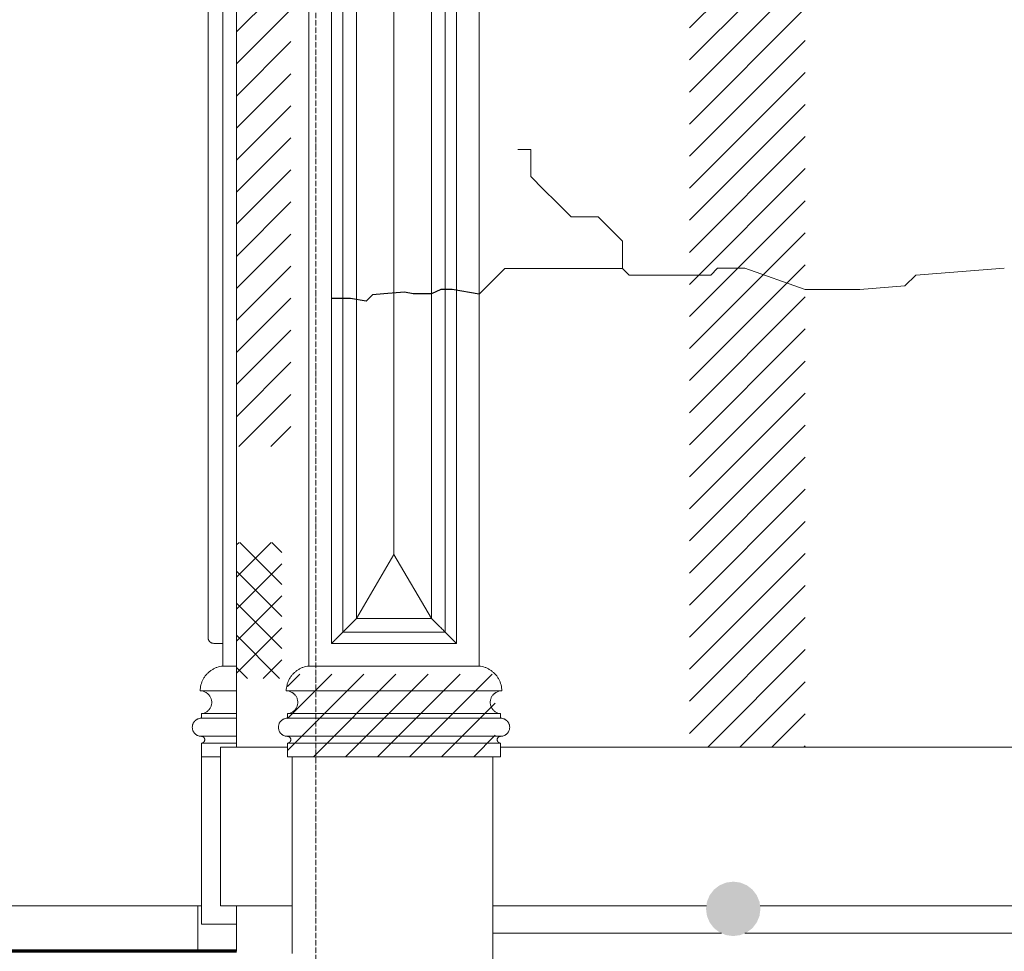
# Model space of a CAD drawing. Header units: millimetres. Extents: x -5998 to 64464, y -2232 to 8822.
# Tile 2 of 52: x -3827 to -1656, y 830 to 2884. Entities that reach past the tile are written whole.
import ezdxf

# ---------------------------------------------------------------- set-up
doc = ezdxf.new("R2010")
doc.units = ezdxf.units.MM
doc.linetypes.add('_Traço - ponto', pattern=[16, 12, -2, 0, -2])
for name, color, linetype, lineweight in [('A-DETL', 90, 'Continuous', 18), ('A-DETL-GENF', 92, 'Continuous', 18), ('A-FLOR', 192, 'Continuous', 18), ('A-GENM', 13, 'Continuous', 18), ('A-WALL', 113, 'Continuous', 18), ('S-GRID', 1, 'Continuous', 9)]:
    doc.layers.add(name, color=color, linetype=linetype, lineweight=lineweight)
pattern_1 = [(45, (11188.586, 0), (-35.35534, 35.35534), [])]

# ---------------------------------------------------------------- blocks, each defined once
blk = doc.blocks.new('Generic Models 17 - Generic Models 17-3093004-ELEVAÇÃO 3 - MAPEAMENTO DE DANOS')
at = {"layer": 'A-GENM'}
for p, q in [((-3378.9, 1459.1), (-3378.9, 4119.1)), ((-3189.1, 4119.1), (-3189.1, 1459.1)), ((-2814.1, 1459.1), (-2814.1, 4119.1)), ((-3139.1, 4069.1), (-3139.1, 1509.1)), ((-2864.1, 1509.1), (-2864.1, 4069.1)), ((-3411.4, 4056.6), (-3411.4, 1521.6)), ((-3114.1, 1534.1), (-3114.1, 4044.1)), ((-2889.1, 4044.1), (-2889.1, 1534.1)), ((-3084.1, 1564.1), (-3084.1, 4014.1)), ((-3084.1, 4014.1), (-3084.1, 1564.1)), ((-3084.1, 4014.1), (-3084.1, 1564.1)), ((-2919.1, 4014.1), (-2919.1, 1564.1)), ((-2919.1, 1564.1), (-2919.1, 4014.1)), ((-2919.1, 1564.1), (-2919.1, 4014.1)), ((-3001.6, 1704.7), (-3001.6, 3873.5)), ((-3084.1, 1564.1), (-3001.6, 1704.7)), ((-3001.6, 1704.7), (-2919.1, 1564.1)), ((-2919.1, 1564.1), (-3084.1, 1564.1)), ((-3084.1, 1564.1), (-2919.1, 1564.1)), ((-3084.1, 1564.1), (-2919.1, 1564.1)), ((-2889.1, 1534.1), (-3114.1, 1534.1)), ((-3398.9, 1509.1), (-3378.9, 1509.1)), ((-3139.1, 1509.1), (-2864.1, 1509.1)), ((-3378.9, 1459.1), (-3348.9, 1459.1)), ((-3348.9, 1459.1), (-3378.9, 1459.1)), ((-3189.1, 1459.1), (-2814.1, 1459.1)), ((-2814.1, 1459.1), (-3189.1, 1459.1)), ((-3348.9, 1404.1), (-3429, 1404.1)), ((-3236.6, 1404.1), (-3239.2, 1404.1)), ((-2778.5, 1404.1), (-3236.6, 1404.1)), ((-2763.9, 1404.1), (-2778.5, 1404.1)), ((-3426.4, 1344.1), (-3426.4, 1354.1)), ((-3348.9, 1354.1), (-3426.4, 1354.1)), ((-3236.6, 1344.1), (-3236.6, 1354.1)), ((-2778.5, 1354.1), (-3236.6, 1354.1)), ((-2766.6, 1354.1), (-2778.5, 1354.1)), ((-2766.6, 1344.1), (-2766.6, 1354.1)), ((-3348.9, 1344.1), (-3426.4, 1344.1)), ((-3348.9, 1344.1), (-3426.4, 1344.1)), ((-2778.5, 1344.1), (-3236.6, 1344.1)), ((-2778.5, 1344.1), (-3236.6, 1344.1)), ((-2766.6, 1344.1), (-2778.5, 1344.1)), ((-2766.6, 1344.1), (-2778.5, 1344.1)), ((-3426.4, 1304.1), (-3348.9, 1304.1)), ((-3236.6, 1304.1), (-2778.5, 1304.1)), ((-2778.5, 1304.1), (-2766.6, 1304.1)), ((-3426.4, 1259.1), (-3426.4, 1289.1)), ((-3348.9, 1289.1), (-3426.4, 1289.1)), ((-3236.6, 1259.1), (-3236.6, 1289.1)), ((-2778.5, 1289.1), (-3236.6, 1289.1)), ((-2766.6, 1289.1), (-2778.5, 1289.1)), ((-2766.6, 1259.1), (-2766.6, 1289.1)), ((-3426.4, 890), (-3426.4, 1259.1)), ((-3383.9, 1259.1), (-3426.4, 1259.1)), ((-3226.4, 1259.1), (-3236.6, 1259.1)), ((-3226.4, 1259.1), (-3226.4, 825.3)), ((-2783.9, 1259.1), (-3226.4, 1259.1)), ((-2783.9, 808.4), (-2783.9, 1259.1)), ((-2778.5, 1259.1), (-2783.9, 1259.1)), ((-2766.6, 1259.1), (-2778.5, 1259.1)), ((-3348.9, 890), (-3426.4, 890))]:
    blk.add_line(p, q, dxfattribs=at)
for points in [[(-3084.1, 1564.1), (-3087, 1561.2), (-3092.6, 1555.5), (-3100.8, 1547.3), (-3108.1, 1540), (-3112.2, 1535.9), (-3114.1, 1534.1)], [(-2919.1, 1564.1), (-2916.2, 1561.1), (-2910.4, 1555.5), (-2902.3, 1547.3), (-2895, 1540), (-2890.9, 1535.9), (-2889.1, 1534.1)]]:
    blk.add_open_spline(points, degree=3, dxfattribs=at)
for points, knots in [([(-3411.4, 1521.6), (-3411.4, 1521.3), (-3411.4, 1520.7), (-3411.3, 1519.9), (-3411.2, 1519.1), (-3411, 1518.3), (-3410.7, 1517.5), (-3410.4, 1516.8), (-3410.1, 1516), (-3409.7, 1515.3), (-3409.3, 1514.6), (-3408.7, 1513.7), (-3407.9, 1512.9), (-3407.1, 1512.2), (-3406.3, 1511.5), (-3405.2, 1510.7), (-3403.7, 1510), (-3401.6, 1509.3), (-3400, 1509.1), (-3398.9, 1509.1)], [0.5, 0.5, 0.5, 0.5, 0.5208333, 0.5416667, 0.5625, 0.5833333, 0.6041667, 0.625, 0.6458333, 0.6666667, 0.6875, 0.7083333, 0.75, 0.7708333, 0.7916667, 0.8333333, 0.875, 0.9166667, 1, 1, 1, 1]), ([(-3114.1, 1534.1), (-3114.1, 1534.1), (-3114.3, 1533.8), (-3115, 1533.1), (-3115.7, 1532.4), (-3116.5, 1531.7), (-3117.2, 1531), (-3117.9, 1530.2), (-3118.9, 1529.2), (-3120.1, 1528.1), (-3121, 1527.1), (-3121.8, 1526.3), (-3122.5, 1525.6), (-3123.3, 1524.8), (-3124.1, 1524), (-3124.9, 1523.2), (-3125.7, 1522.4), (-3126.6, 1521.6), (-3127.4, 1520.7), (-3128.2, 1519.9), (-3129, 1519.1), (-3129.8, 1518.3), (-3130.6, 1517.5), (-3131.3, 1516.8), (-3132.1, 1516), (-3132.8, 1515.3), (-3133.5, 1514.6), (-3134.4, 1513.7), (-3135.2, 1512.9), (-3136, 1512.2), (-3136.7, 1511.5), (-3137.4, 1510.7), (-3138.1, 1510), (-3138.8, 1509.3), (-3139, 1509.1), (-3139.1, 1509.1)], [0, 0, 0, 0, 0.083333, 0.125, 0.166667, 0.208333, 0.229167, 0.25, 0.291667, 0.333333, 0.354167, 0.375, 0.395833, 0.416667, 0.4375, 0.458333, 0.479167, 0.5, 0.520833, 0.541667, 0.5625, 0.583333, 0.604167, 0.625, 0.645833, 0.666667, 0.6875, 0.708333, 0.75, 0.770833, 0.791667, 0.833333, 0.875, 0.916667, 1, 1, 1, 1]), ([(-2889.1, 1534.1), (-2889.1, 1534.1), (-2888.8, 1533.8), (-2888.1, 1533.1), (-2887.4, 1532.4), (-2886.6, 1531.7), (-2886, 1531), (-2885.2, 1530.2), (-2884.2, 1529.2), (-2883, 1528.1), (-2882.1, 1527.1), (-2881.3, 1526.3), (-2880.6, 1525.6), (-2879.8, 1524.8), (-2879, 1524), (-2878.2, 1523.2), (-2877.4, 1522.4), (-2876.6, 1521.6), (-2875.7, 1520.7), (-2874.9, 1519.9), (-2874.1, 1519.1), (-2873.3, 1518.3), (-2872.5, 1517.5), (-2871.8, 1516.8), (-2871, 1516), (-2870.3, 1515.3), (-2869.6, 1514.6), (-2868.7, 1513.7), (-2867.9, 1512.9), (-2867.1, 1512.2), (-2866.5, 1511.5), (-2865.7, 1510.7), (-2865, 1510), (-2864.3, 1509.3), (-2864.1, 1509.1), (-2864.1, 1509.1)], [0, 0, 0, 0, 0.083333, 0.125, 0.166667, 0.208333, 0.229167, 0.25, 0.291667, 0.333333, 0.354167, 0.375, 0.395833, 0.416667, 0.4375, 0.458333, 0.479167, 0.5, 0.520833, 0.541667, 0.5625, 0.583333, 0.604167, 0.625, 0.645833, 0.666667, 0.6875, 0.708333, 0.75, 0.770833, 0.791667, 0.833333, 0.875, 0.916667, 1, 1, 1, 1]), ([(-3429, 1404.1), (-3429, 1408.6), (-3427.8, 1417.6), (-3423.6, 1428.2), (-3418.8, 1436), (-3414.6, 1441.3), (-3409.7, 1446), (-3404.3, 1450.1), (-3398.4, 1453.5), (-3390.1, 1457.1), (-3383.4, 1458.6), (-3378.9, 1459.1)], [0, 0, 0, 0, 0.166667, 0.333333, 0.416667, 0.5, 0.583333, 0.666667, 0.75, 0.833333, 1, 1, 1, 1]), ([(-3224.6, 1441.2), (-3223.1, 1442.8), (-3219.9, 1446), (-3214.4, 1450.1), (-3208.6, 1453.5), (-3200.2, 1457.1), (-3193.6, 1458.6), (-3189.1, 1459.1)], [0.5, 0.5, 0.5, 0.5, 0.5833333, 0.6666667, 0.75, 0.8333333, 1, 1, 1, 1]), ([(-2763.9, 1404.1), (-2764, 1408.6), (-2765.1, 1417.6), (-2769.3, 1428.2), (-2774.1, 1436), (-2778.4, 1441.3), (-2783.2, 1446), (-2788.7, 1450.1), (-2794.5, 1453.5), (-2802.9, 1457.1), (-2809.5, 1458.6), (-2814.1, 1459.1)], [0, 0, 0, 0, 0.166667, 0.333333, 0.416667, 0.5, 0.583333, 0.666667, 0.75, 0.833333, 1, 1, 1, 1]), ([(-3236.8, 1419.8), (-3235.7, 1423.4), (-3233.4, 1428.9), (-3229, 1436), (-3226.2, 1439.5), (-3224.6, 1441.2)], [0.1961078, 0.1961078, 0.1961078, 0.1961078, 0.3333333, 0.4166667, 0.5, 0.5, 0.5, 0.5]), ([(-3239.2, 1404.1), (-3239.1, 1408.6), (-3238.4, 1413.9), (-3237, 1419), (-3236.8, 1419.8)], [0, 0, 0, 0, 0.1666667, 0.1961078, 0.1961078, 0.1961078, 0.1961078]), ([(-3426.4, 1354.1), (-3424.3, 1354.2), (-3421.1, 1354.9), (-3417.2, 1356.6), (-3414.9, 1358), (-3413.2, 1359.3), (-3411.5, 1360.6), (-3409.6, 1362.5), (-3407.7, 1365.1), (-3405.6, 1368.8), (-3403.8, 1373.9), (-3403.3, 1380.3), (-3404.3, 1385.6), (-3405.8, 1389.6), (-3407.4, 1392.4), (-3409, 1394.6), (-3410.4, 1396.2), (-3411.9, 1397.7), (-3413.5, 1399.1), (-3415.3, 1400.3), (-3417.2, 1401.3), (-3419.6, 1402.4), (-3421.6, 1403.1), (-3422.7, 1403.3)], [0, 0, 0, 0, 0.0833333, 0.125, 0.1666667, 0.1875, 0.2083333, 0.25, 0.2916667, 0.3333333, 0.4166667, 0.5, 0.5833333, 0.625, 0.6666667, 0.7083333, 0.7291667, 0.75, 0.7916667, 0.8125, 0.8333333, 0.875, 0.9166667, 0.9166667, 0.9166667, 0.9166667]), ([(-3236.6, 1354.1), (-3234.4, 1354.2), (-3231.3, 1354.9), (-3227.3, 1356.6), (-3225, 1358), (-3223.3, 1359.3), (-3221.7, 1360.6), (-3219.8, 1362.5), (-3217.9, 1365.1), (-3215.7, 1368.8), (-3214, 1373.9), (-3213.5, 1380.3), (-3214.5, 1385.6), (-3216, 1389.6), (-3217.6, 1392.4), (-3219.1, 1394.6), (-3220.5, 1396.2), (-3222, 1397.7), (-3223.7, 1399.1), (-3225.5, 1400.3), (-3227.3, 1401.3), (-3229.7, 1402.4), (-3231.8, 1403.1), (-3232.8, 1403.3)], [0, 0, 0, 0, 0.0833333, 0.125, 0.1666667, 0.1875, 0.2083333, 0.25, 0.2916667, 0.3333333, 0.4166667, 0.5, 0.5833333, 0.625, 0.6666667, 0.7083333, 0.7291667, 0.75, 0.7916667, 0.8125, 0.8333333, 0.875, 0.9166667, 0.9166667, 0.9166667, 0.9166667]), ([(-2778.5, 1358.3), (-2778.9, 1358.6), (-2779.8, 1359.3), (-2781.4, 1360.6), (-2783.3, 1362.5), (-2785.2, 1365.1), (-2787.4, 1368.8), (-2789.1, 1373.9), (-2789.6, 1380.3), (-2788.7, 1385.6), (-2787.1, 1389.6), (-2785.6, 1392.4), (-2784, 1394.6), (-2782.6, 1396.2), (-2781.1, 1397.7), (-2779.7, 1398.8), (-2778.7, 1399.5), (-2778.6, 1399.6)], [0.1666667, 0.1666667, 0.1666667, 0.1666667, 0.1875, 0.2083333, 0.25, 0.2916667, 0.3333333, 0.4166667, 0.5, 0.5833333, 0.625, 0.6666667, 0.7083333, 0.7291667, 0.75, 0.7916667, 0.79765, 0.79765, 0.79765, 0.79765]), ([(-2778.6, 1399.6), (-2778.3, 1399.8), (-2777.5, 1400.3), (-2775.8, 1401.3), (-2773.4, 1402.4), (-2771.3, 1403.1), (-2770.3, 1403.3)], [0.79765, 0.79765, 0.79765, 0.79765, 0.8125, 0.8333333, 0.875, 0.9166667, 0.9166667, 0.9166667, 0.9166667]), ([(-2766.6, 1354.1), (-2768.7, 1354.2), (-2771.8, 1354.9), (-2775.7, 1356.6), (-2777.6, 1357.7), (-2778.5, 1358.3)], [0, 0, 0, 0, 0.0833333, 0.125, 0.1664062, 0.1664062, 0.1664062, 0.1664062]), ([(-3426.4, 1304.1), (-3428.1, 1304.1), (-3430.7, 1304.4), (-3434.1, 1305.5), (-3436, 1306.5), (-3437.5, 1307.4), (-3438.9, 1308.4), (-3440.2, 1309.6), (-3441.4, 1310.9), (-3442.5, 1312.2), (-3443.8, 1314), (-3444.9, 1316.4), (-3446, 1319.7), (-3446.6, 1324.1), (-3446, 1328.4), (-3444.9, 1331.7), (-3443.8, 1334.1), (-3442.5, 1335.9), (-3441.4, 1337.3), (-3440.2, 1338.5), (-3438.6, 1340), (-3436.8, 1341.2), (-3435.2, 1342), (-3433.6, 1342.7), (-3430.7, 1343.7), (-3428.1, 1344.1), (-3426.4, 1344.1)], [0, 0, 0, 0, 0.083333, 0.125, 0.166667, 0.1875, 0.208333, 0.25, 0.270833, 0.291667, 0.333333, 0.375, 0.416667, 0.5, 0.583333, 0.625, 0.666667, 0.708333, 0.729167, 0.75, 0.791667, 0.833333, 0.854167, 0.875, 0.916667, 1, 1, 1, 1]), ([(-3236.6, 1304.1), (-3238.3, 1304.1), (-3240.9, 1304.4), (-3244.2, 1305.5), (-3246.2, 1306.5), (-3247.7, 1307.4), (-3249.1, 1308.4), (-3250.4, 1309.6), (-3251.6, 1310.9), (-3252.7, 1312.2), (-3253.9, 1314), (-3255.1, 1316.4), (-3256.2, 1319.7), (-3256.8, 1324.1), (-3256.2, 1328.4), (-3255.1, 1331.7), (-3253.9, 1334.1), (-3252.7, 1335.9), (-3251.6, 1337.3), (-3250.4, 1338.5), (-3248.8, 1340), (-3246.9, 1341.2), (-3245.4, 1342), (-3243.8, 1342.7), (-3240.9, 1343.7), (-3238.3, 1344.1), (-3236.6, 1344.1)], [0, 0, 0, 0, 0.083333, 0.125, 0.166667, 0.1875, 0.208333, 0.25, 0.270833, 0.291667, 0.333333, 0.375, 0.416667, 0.5, 0.583333, 0.625, 0.666667, 0.708333, 0.729167, 0.75, 0.791667, 0.833333, 0.854167, 0.875, 0.916667, 1, 1, 1, 1]), ([(-2766.6, 1304.1), (-2764.8, 1304.1), (-2762.2, 1304.4), (-2758.9, 1305.5), (-2756.9, 1306.5), (-2755.4, 1307.4), (-2754, 1308.4), (-2752.7, 1309.6), (-2751.5, 1310.9), (-2750.4, 1312.2), (-2749.2, 1314), (-2748, 1316.4), (-2746.9, 1319.7), (-2746.3, 1324.1), (-2746.9, 1328.4), (-2748, 1331.7), (-2749.2, 1334.1), (-2750.4, 1335.9), (-2751.5, 1337.3), (-2752.7, 1338.5), (-2754.3, 1340), (-2756.2, 1341.2), (-2757.7, 1342), (-2759.3, 1342.7), (-2762.2, 1343.7), (-2764.8, 1344.1), (-2766.6, 1344.1)], [0, 0, 0, 0, 0.083333, 0.125, 0.166667, 0.1875, 0.208333, 0.25, 0.270833, 0.291667, 0.333333, 0.375, 0.416667, 0.5, 0.583333, 0.625, 0.666667, 0.708333, 0.729167, 0.75, 0.791667, 0.833333, 0.854167, 0.875, 0.916667, 1, 1, 1, 1]), ([(-3426.4, 1289.1), (-3425.7, 1289.1), (-3424.7, 1289.2), (-3423.5, 1289.6), (-3422.8, 1290), (-3422.2, 1290.3), (-3421.7, 1290.7), (-3421.2, 1291.1), (-3420.7, 1291.6), (-3420.3, 1292.1), (-3419.9, 1292.8), (-3419.4, 1293.7), (-3419, 1294.9), (-3418.8, 1296.6), (-3419, 1298.2), (-3419.4, 1299.4), (-3419.9, 1300.3), (-3420.3, 1301), (-3420.7, 1301.5), (-3421.2, 1302), (-3421.8, 1302.5), (-3422.5, 1303), (-3423.1, 1303.3), (-3423.7, 1303.6), (-3424.7, 1303.9), (-3425.7, 1304.1), (-3426.4, 1304.1)], [0, 0, 0, 0, 0.083333, 0.125, 0.166667, 0.1875, 0.208333, 0.25, 0.270833, 0.291667, 0.333333, 0.375, 0.416667, 0.5, 0.583333, 0.625, 0.666667, 0.708333, 0.729167, 0.75, 0.791667, 0.833333, 0.854167, 0.875, 0.916667, 1, 1, 1, 1]), ([(-3236.6, 1289.1), (-3235.9, 1289.1), (-3234.9, 1289.2), (-3233.7, 1289.6), (-3232.9, 1290), (-3232.4, 1290.3), (-3231.9, 1290.7), (-3231.4, 1291.1), (-3230.9, 1291.6), (-3230.5, 1292.1), (-3230, 1292.8), (-3229.6, 1293.7), (-3229.2, 1294.9), (-3229, 1296.6), (-3229.2, 1298.2), (-3229.6, 1299.4), (-3230, 1300.3), (-3230.5, 1301), (-3230.9, 1301.5), (-3231.4, 1302), (-3232, 1302.5), (-3232.7, 1303), (-3233.2, 1303.3), (-3233.8, 1303.6), (-3234.9, 1303.9), (-3235.9, 1304.1), (-3236.6, 1304.1)], [0, 0, 0, 0, 0.083333, 0.125, 0.166667, 0.1875, 0.208333, 0.25, 0.270833, 0.291667, 0.333333, 0.375, 0.416667, 0.5, 0.583333, 0.625, 0.666667, 0.708333, 0.729167, 0.75, 0.791667, 0.833333, 0.854167, 0.875, 0.916667, 1, 1, 1, 1]), ([(-2766.6, 1289.1), (-2767.2, 1289.1), (-2768.2, 1289.2), (-2769.4, 1289.6), (-2770.2, 1290), (-2770.7, 1290.3), (-2771.3, 1290.7), (-2771.7, 1291.1), (-2772.2, 1291.6), (-2772.6, 1292.1), (-2773.1, 1292.8), (-2773.5, 1293.7), (-2773.9, 1294.9), (-2774.1, 1296.6), (-2773.9, 1298.2), (-2773.5, 1299.4), (-2773.1, 1300.3), (-2772.6, 1301), (-2772.2, 1301.5), (-2771.7, 1302), (-2771.1, 1302.5), (-2770.4, 1303), (-2769.9, 1303.3), (-2769.3, 1303.6), (-2768.2, 1303.9), (-2767.2, 1304.1), (-2766.6, 1304.1)], [0, 0, 0, 0, 0.083333, 0.125, 0.166667, 0.1875, 0.208333, 0.25, 0.270833, 0.291667, 0.333333, 0.375, 0.416667, 0.5, 0.583333, 0.625, 0.666667, 0.708333, 0.729167, 0.75, 0.791667, 0.833333, 0.854167, 0.875, 0.916667, 1, 1, 1, 1])]:
    blk.add_open_spline(points, degree=3, knots=knots, dxfattribs=at)
blk = doc.blocks.new('Embasamento - Embasamento-4325691-ELEVAÇÃO 3 - MAPEAMENTO DE DANOS')
at = {"layer": 'A-GENM'}
for p, q in [((-3236.6, 1280), (-3383.9, 1280)), ((-3383.9, 1280), (-3383.9, 930)), ((-2350, 1280), (-2766.6, 1280)), ((-2094.7, 1280), (-2350, 1280)), ((830, 1280), (-2094.7, 1280)), ((-3383.9, 930), (-3226.4, 930)), ((-2783.9, 930), (-2312.8, 930)), ((-2194.5, 930), (887.2, 930))]:
    blk.add_line(p, q, dxfattribs=at)

msp = doc.modelspace()

# ---------------------------------------------------------------- hatches: boundary and pattern name
at = {"layer": 'A-DETL-GENF'}
h = msp.add_hatch(dxfattribs=at)
h.set_pattern_fill('FP_9', color=231, style=0, pattern_type=2)
h.set_pattern_definition(pattern_1)
h.paths.add_polyline_path([(-2094.7, 1280), (-2094.7, 4477.7), (-2350, 4477.7), (-2350, 1280)], flags=0)
h = msp.add_hatch(dxfattribs=at)
h.set_pattern_fill('FP_9', color=171, style=0, pattern_type=2)
h.set_pattern_definition(pattern_1)
h.paths.add_polyline_path([(-3289.6, 1943.3), (-3228.9, 1943.3), (-3228.9, 4303.3), (-3348.9, 4303.3), (-3348.9, 1943.3)], flags=0)
h = msp.add_hatch(dxfattribs=at)
h.set_pattern_fill('FP_11', color=231, style=0, pattern_type=2)
h.set_pattern_definition([(45, (11188.586, 0), (-35.35534, 35.35534), []), (135, (11188.586, 0), (-35.35534, -35.35534), [])])
h.paths.add_polyline_path([(-3289.6, 1431.6), (-3248.9, 1431.6), (-3248.9, 1731.6), (-3348.9, 1731.6), (-3348.9, 1431.6)], flags=0)
h = msp.add_hatch(dxfattribs=at)
h.set_pattern_fill('FP_9', color=171, style=0, pattern_type=2)
h.set_pattern_definition(pattern_1)
h.paths.add_polyline_path([(-2778.5, 1259.1), (-2778.5, 1441.2), (-3236.6, 1441.2), (-3236.6, 1259.1), (-2783.9, 1259.1)], flags=0)
msp.add_hatch(color=1, dxfattribs=at).paths.add_polyline_path([(-2253.6, 863.6), (-2238.1, 865.7), (-2223.6, 871.7), (-2211.2, 881.2), (-2201.7, 893.6), (-2195.7, 908.1), (-2193.6, 923.6), (-2195.7, 939.2), (-2201.7, 953.6), (-2211.2, 966.1), (-2223.6, 975.6), (-2238.1, 981.6), (-2253.6, 983.6), (-2269.2, 981.6), (-2283.6, 975.6), (-2296.1, 966.1), (-2305.6, 953.6), (-2311.6, 939.2), (-2313.6, 923.6), (-2311.6, 908.1), (-2305.6, 893.6), (-2296.1, 881.2), (-2283.6, 871.7), (-2269.2, 865.7)], flags=0)

# ---------------------------------------------------------------- linework, layer by layer
at = {"layer": 'A-DETL'}
for p, q in [((-2700.2, 2598.4), (-2728.4, 2598.4)), ((-2700.2, 2538.4), (-2700.2, 2598.4)), ((-2671.9, 2510.1), (-2700.2, 2538.4)), ((-2643.6, 2481.9), (-2671.9, 2510.1)), ((-2611.3, 2449.5), (-2643.6, 2481.9)), ((-2551.3, 2449.5), (-2611.3, 2449.5)), ((-2497.5, 2395.7), (-2551.3, 2449.5)), ((-2497.5, 2335.7), (-2497.5, 2395.7)), ((-2814.1, 2279.2), (-2757.5, 2335.7)), ((-2757.5, 2335.7), (-2657.5, 2335.7)), ((-2657.5, 2335.7), (-2637.5, 2335.7)), ((-2637.5, 2335.7), (-2577.5, 2335.7)), ((-2577.5, 2335.7), (-2497.5, 2335.7)), ((-2497.5, 2335.7), (-2483.1, 2321.3)), ((-2303.1, 2321.3), (-2288.1, 2336.3)), ((-2288.1, 2336.3), (-2228.1, 2336.3)), ((-2228.1, 2336.3), (-2094.7, 2289.6)), ((-1850.9, 2321.3), (-1655.9, 2336.3)), ((-2483.1, 2321.3), (-2403.1, 2321.3)), ((-2403.1, 2321.3), (-2303.1, 2321.3)), ((-1875, 2297.2), (-1850.9, 2321.3)), ((-2094.7, 2289.6), (-1974.7, 2289.6)), ((-1974.7, 2289.6), (-1875, 2297.2))]:
    msp.add_line(p, q, dxfattribs=at)
at = {"layer": 'A-DETL', "lineweight": 25}
for p, q in [((-3024, 2279.8), (-3048.9, 2277.9)), ((-2978.7, 2283.3), (-3024, 2279.8)), ((-2959.1, 2279.8), (-2978.7, 2283.3)), ((-2934.1, 2279.8), (-2959.1, 2279.8)), ((-2919.1, 2279.8), (-2934.1, 2279.8)), ((-2898.1, 2289.6), (-2919.1, 2279.8)), ((-2873.1, 2289.6), (-2898.1, 2289.6)), ((-2814.1, 2279.2), (-2873.1, 2289.6)), ((-3127.5, 2269.8), (-3139.1, 2269.8)), ((-3097.5, 2269.8), (-3127.5, 2269.8)), ((-3063.1, 2263.8), (-3097.5, 2269.8)), ((-3048.9, 2277.9), (-3063.1, 2263.8))]:
    msp.add_line(p, q, dxfattribs=at)
at = {"layer": 'A-FLOR'}
for p, q in [((-4726.7, 930), (-3426.4, 930)), ((-3433.9, 930), (-3433.9, 830)), ((-2783.9, 870), (-2279.6, 870)), ((-2227.7, 870), (920.4, 870))]:
    msp.add_line(p, q, dxfattribs=at)
at = {"layer": 'A-FLOR', "lineweight": 70}
msp.add_line((-3348.9, 830), (-5997.9, 830), dxfattribs=at)
at = {"layer": 'A-WALL'}
for p, q in [((-3348.9, 1280), (-3348.9, 4477.7)), ((-3348.9, 830), (-3348.9, 930))]:
    msp.add_line(p, q, dxfattribs=at)
at = {"layer": 'S-GRID', "linetype": '_Traço - ponto'}
msp.add_line((-3173.9, -2232.4), (-3173.9, 8028.5), dxfattribs=at)

# ---------------------------------------------------------------- block references
at = {"layer": 'A-GENM'}
for name in ['Generic Models 17 - Generic Models 17-3093004-ELEVAÇÃO 3 - MAPEAMENTO DE DANOS', 'Embasamento - Embasamento-4325691-ELEVAÇÃO 3 - MAPEAMENTO DE DANOS']:
    msp.add_blockref(name, (0, 0), dxfattribs=at)

doc.saveas('drawing.dxf')
